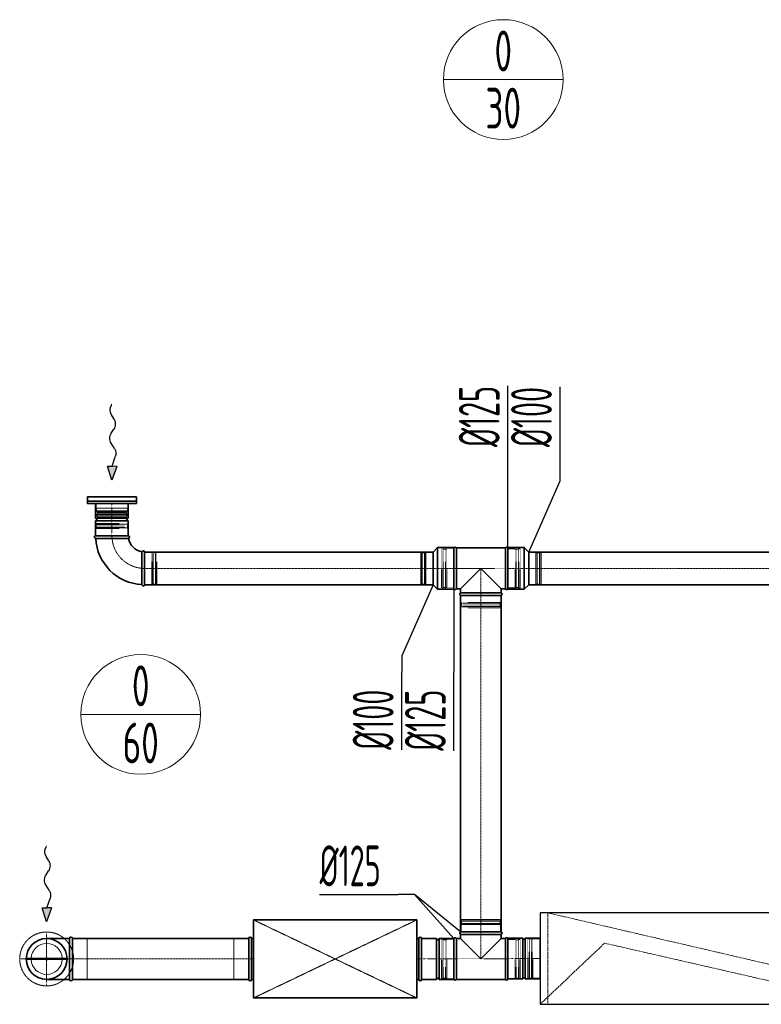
# Model space of a CAD drawing. Header units: millimetres. Extents: x 15940 to 92175, y -24684 to 227664.
# Tile 78 of 132: x 50816 to 53088, y 100414 to 103430. Entities that reach past the tile are written whole.
import ezdxf
from ezdxf.enums import TextEntityAlignment as Align

# ---------------------------------------------------------------- set-up
doc = ezdxf.new("R2010")
doc.units = ezdxf.units.MM
doc.header["$LTSCALE"] = 0.05
for name, pattern in [('ACAD_ISO02W100', [15, 12, -3]), ('ACAD_ISO10W100', [18, 12, -3, 0, -3]), ('phl_thick', [0])]:
    doc.linetypes.add(name, pattern=pattern)
doc.layers.get('0').update_dxf_attribs({"lineweight": 5})
for name, color, linetype, lineweight in [('VZT_05 ETA (ODVOD) - OBRYS', 6, 'Continuous', 35), ('VZT_06 ETA (ODVOD) - OSA', 6, 'ACAD_ISO10W100', 5), ('VZT_08 ETA (ODVOD) - SKRYTÉ', 6, 'ACAD_ISO02W100', 5), ('VZT_21 ZAŘÍZENÍ - OBRYS', 1, 'Continuous', 30), ('VZT_22 ZAŘÍZENÍ - DETAIL', 8, 'Continuous', 5), ('VZT_30 DISTRIBUČNÍ PRVKY - OBRYS', 1, 'Continuous', 35), ('VZT_31 DISTRIBUČNÍ PRVKY - OSA', 8, 'ACAD_ISO10W100', 5), ('VZT_32 DISTRIBUČNÍ PRVKY - DETAIL', 8, 'Continuous', 5), ('VZT_33 DISTRIBUČNÍ PRVKY - SKRYTÉ', 8, 'ACAD_ISO02W100', 5), ('VZT_35 TLUMIČE HLUKU - OBRYS', 1, 'Continuous', 35), ('VZT_36 TLUMIČE HLUKU - OSA', 1, 'ACAD_ISO10W100', 5), ('VZT_37 TLUMIČE HLUKU - DETAIL', 8, 'ACAD_ISO02W100', 5), ('VZT_50 POPIS - OBECNE', 7, 'Continuous', 13), ('VZT_52 POPIS - DISTRIBUCE', 7, 'Continuous', 5), ('VZT_60_KOTY - DIMENZE', 7, 'Continuous', 5)]:
    doc.layers.add(name, color=color, linetype=linetype, lineweight=lineweight)
doc.layers.add('VZT_07 ETA (ODVOD) - NETISK', color=8, linetype='ACAD_ISO02W100', lineweight=5, plot=False)
doc.layers.add('VZT_39 TLUMIČE HLUKU - NETISK', color=8, linetype='ACAD_ISO02W100', lineweight=5, plot=False)
doc.styles.add('EVORA_125', font='isocp.shx', dxfattribs={"width": 0.6, "height": 125})
doc.styles.add('JS', font='isocp.shx', dxfattribs={"width": 0.6, "height": 125})

# ---------------------------------------------------------------- blocks, each defined once
blk = doc.blocks.new('*U42')
at = {"layer": 'VZT_31 DISTRIBUČNÍ PRVKY - OSA', "color": 0, "transparency": 16777216}
for p, q in [((0, 16.5), (0, 82.62)), ((-82.62, 0), (-16.5, 0)), ((16.5, 0), (82.62, 0)), ((0, -82.62), (0, -16.5))]:
    blk.add_line(p, q, dxfattribs=at)
at = {"layer": 'VZT_31 DISTRIBUČNÍ PRVKY - OSA', "color": 0, "linetype": 'Continuous', "transparency": 16777216}
for p, q in [((-8.25, 0), (8.25, 0)), ((0, -8.25), (0, 8.25))]:
    blk.add_line(p, q, dxfattribs=at)

msp = doc.modelspace()

# ---------------------------------------------------------------- linework, layer by layer
at = {"color": 8, "lineweight": 5}
for points in [[(51146.7, 101948.5), (51146.7, 101933.5), (51049.7, 101933.5), (51049.7, 101948.5)], [(51146.7, 101948.5), (51049.7, 101948.5)], [(51050.7, 101925.6), (51098.2, 101925.6)], [(51145.7, 101925.6), (51098.2, 101925.6)], [(51052.6, 101922.9), (51098.2, 101922.9)], [(51054.4, 101907.4), (51053, 101903.5), (51098.2, 101903.5)], [(51053.5, 101907.6), (51098.2, 101907.6)], [(51054.3, 101919.3), (51098.2, 101919.3)], [(51143.7, 101922.9), (51098.2, 101922.9)], [(51142.1, 101919.3), (51098.2, 101919.3)], [(51142.8, 101907.6), (51098.2, 101907.6)], [(51141.9, 101907.4), (51143.3, 101903.5), (51098.2, 101903.5)]]:
    msp.add_lwpolyline(points, dxfattribs=at)
for points in [[(51050.7, 101933.5), (51050.7, 101925.6, 0.291473), (51052.2, 101923.2, 0.291473)], [(51145.7, 101933.5), (51145.7, 101925.6, -0.291473), (51144.1, 101923.2, -0.291473)], [(51046, 101913.6), (51052, 101915, -0.058981), (51052.6, 101915.1), (51098.2, 101915.1)], [(51046, 101913.6), (51051.8, 101912.2, 0.060863), (51052.4, 101912.1), (51098.2, 101912.1)], [(51150.3, 101913.6), (51144.3, 101915, 0.058981), (51143.7, 101915.1), (51098.2, 101915.1)], [(51150.3, 101913.6), (51144.5, 101912.2, -0.060863), (51143.9, 101912.1), (51098.2, 101912.1)]]:
    msp.add_lwpolyline(points, format="xyb", dxfattribs=at)
for centre, radius, start, end in [((51062.5, 101912.9), 10.5, 142.1622, 210.2824), ((51050.4, 101919.8), 3.88, 353.3265, 62.5007), ((51145.9, 101919.8), 3.88, 117.4993, 186.6735), ((51133.8, 101912.9), 10.5, 329.7176, 37.8378)]:
    msp.add_arc(centre, radius, start, end, dxfattribs=at)
at = {"layer": 'VZT_05 ETA (ODVOD) - OBRYS'}
for p, q in [((51048.2, 101948.5), (51148.2, 101948.5)), ((51048.2, 101948.5), (51048.2, 101903)), ((51148.2, 101948.5), (51148.2, 101903)), ((51048.2, 101903), (51148.2, 101903)), ((51048.2, 101895), (51148.2, 101895)), ((51048.2, 101895), (51048.2, 101849.5)), ((51148.2, 101895), (51148.2, 101849.5)), ((51048.2, 101849.5), (51148.2, 101849.5)), ((51048.2, 101849.5), (51148.2, 101849.5)), ((51048.2, 101841.5), (51098.3, 101841.5)), ((52082.1, 101799.6), (52095.6, 101813.1)), ((52095.6, 101813.1), (52095.6, 101686.1)), ((52146.1, 101813.1), (52095.6, 101813.1)), ((52146.1, 101813.1), (52146.1, 101686.1)), ((52146.1, 101687.1), (52146.1, 101812.1)), ((52153.8, 101687.1), (52153.8, 101812.1)), ((52153.8, 101812.1), (52303.5, 101812.1)), ((52303.5, 101687.1), (52303.5, 101812.1)), ((52311.1, 101813.1), (52311.1, 101686.1)), ((52311.1, 101813.1), (52361.6, 101813.1)), ((52311.1, 101812.1), (52311.1, 101687.1)), ((52361.6, 101813.1), (52361.6, 101686.1)), ((52375.1, 101799.6), (52361.6, 101813.1)), ((51198.2, 101799.5), (51198.2, 101699.5)), ((52082.1, 101799.6), (52082.1, 101699.6)), ((52375.1, 101799.6), (52375.1, 101699.6)), ((51190.2, 101699.5), (51190.2, 101749.6)), ((52166.1, 101687.1), (52228.6, 101749.6)), ((52228.6, 101749.6), (52291.1, 101687.1)), ((52082.1, 101699.6), (52095.6, 101686.1)), ((52146.1, 101686.1), (52095.6, 101686.1)), ((52153.8, 101687.1), (52166.1, 101687.1)), ((52166.1, 101674.3), (52166.1, 101687.1)), ((52291.1, 101674.3), (52291.1, 101687.1)), ((52291.1, 101687.1), (52303.5, 101687.1)), ((52311.1, 101686.1), (52361.6, 101686.1)), ((52375.1, 101699.6), (52361.6, 101686.1)), ((52291.1, 101674.3), (52166.1, 101674.3)), ((52291.1, 101666.6), (52166.1, 101666.6)), ((52166.1, 100636.4), (52291.1, 100636.4)), ((52166.1, 100628.7), (52291.1, 100628.7)), ((52166.1, 100628.7), (52166.1, 100615.9)), ((52291.1, 100628.7), (52291.1, 100615.9)), ((52047.1, 100490.9), (52047.1, 100615.9)), ((52092.6, 100615.9), (52047.1, 100615.9)), ((52092.6, 100490.9), (52092.6, 100615.9)), ((52100.6, 100490.9), (52100.6, 100615.9)), ((52146.1, 100615.9), (52100.6, 100615.9)), ((52146.1, 100490.9), (52146.1, 100615.9)), ((52146.1, 100490.9), (52146.1, 100615.9)), ((52153.8, 100615.9), (52153.8, 100490.9)), ((52166.1, 100615.9), (52153.8, 100615.9)), ((52228.6, 100553.4), (52166.1, 100615.9)), ((52291.1, 100615.9), (52228.6, 100553.4)), ((52303.5, 100615.9), (52291.1, 100615.9)), ((52303.5, 100615.9), (52303.5, 100490.9)), ((52311.1, 100617), (52311.1, 100492)), ((52311.1, 100617), (52356.6, 100617)), ((52311.1, 100615.9), (52311.1, 100490.9)), ((52356.6, 100617), (52356.6, 100492)), ((52364.6, 100617), (52364.6, 100492)), ((52364.6, 100617), (52410.1, 100617)), ((52410.1, 100617), (52410.1, 100492)), ((52092.6, 100490.9), (52047.1, 100490.9)), ((52146.1, 100490.9), (52100.6, 100490.9)), ((52303.5, 100490.9), (52153.8, 100490.9)), ((52311.1, 100492), (52356.6, 100492)), ((52364.6, 100492), (52410.1, 100492))]:
    msp.add_line(p, q, dxfattribs=at)
for points in [[(52082.1, 101799.6), (51198.2, 101799.6)], [(53749.3, 101799.6), (52375.1, 101799.6)], [(52082.1, 101699.6), (51198.2, 101699.6)], [(53749.3, 101699.6), (52375.1, 101699.6)], [(52166.1, 100636.4), (52166.1, 101666.6)], [(52291.1, 100636.4), (52291.1, 101666.6)], [(50968.2, 100615.9), (50898.2, 100615.9)], [(50968.2, 100490.9), (50968.2, 100615.9)], [(51517.1, 100615.9), (50977.2, 100615.9)], [(50977.2, 100490.9), (50977.2, 100615.9)], [(50968.2, 100490.9), (50898.2, 100490.9)], [(51517.1, 100490.9), (50977.2, 100490.9)]]:
    msp.add_lwpolyline(points, dxfattribs=at)
for centre, radius, start, end in [((51048.2, 101899), 4, 270, 90), ((51148.2, 101899), 4, 90, 270), ((51048.2, 101845.5), 4, 90, 270), ((51198.2, 101849.5), 150, 183.0572, 266.9428), ((51148.2, 101845.5), 4, 279.1478, 90), ((51198.2, 101849.5), 50, 189.1478, 260.8522), ((51194.2, 101799.5), 4, 0, 170.8522), ((52150, 101810.5), 4.17, 23.4678, 156.5322), ((52307.3, 101810.5), 4.17, 23.4678, 156.5322), ((51194.2, 101699.5), 4, 180, 0), ((52150, 101688.8), 4.17, 203.4678, 336.5322), ((52307.3, 101688.8), 4.17, 203.4678, 336.5322), ((52167.8, 101670.5), 4.17, 113.4678, 246.5322), ((52289.5, 101670.5), 4.17, 293.4678, 66.5322), ((52167.8, 100632.6), 4.17, 113.4678, 246.5322), ((52289.5, 100632.6), 4.17, 293.4678, 66.5322), ((50898.2, 100553.4), 62.5, 90, 270), ((50972.7, 100615.9), 4.5, 0, 180), ((52096.6, 100615.9), 4, 180, 0), ((52150, 100614.2), 4.17, 23.4678, 156.5322), ((52307.3, 100614.2), 4.17, 23.4678, 156.5322), ((52360.6, 100617), 4, 180, 0), ((50972.7, 100490.9), 4.5, 180, 0), ((52096.6, 100490.9), 4, 0, 180), ((52150, 100492.6), 4.17, 203.4678, 336.5322), ((52307.3, 100492.6), 4.17, 203.4678, 336.5322), ((52360.6, 100492), 4, 0, 180)]:
    msp.add_arc(centre, radius, start, end, dxfattribs=at)
for points, knots in [([(51098.3, 101841.5), (51104.7, 101841.5), (51111, 101841.5), (51123, 101841.5), (51128.6, 101841.5), (51138.1, 101841.5), (51141.9, 101841.5), (51147.2, 101841.5), (51148.6, 101841.5), (51148.8, 101841.5), (51148.8, 101841.5), (51148.8, 101841.5)], [78.71119, 78.71119, 78.71119, 78.71119, 97.804615, 97.804615, 117.523893, 117.523893, 137.264303, 137.264303, 156.831737, 156.831737, 157.874915, 157.874915, 157.874915, 157.874915]), ([(51190.2, 101800.1), (51190.2, 101800.1), (51190.2, 101799), (51190.2, 101794.5), (51190.2, 101791), (51190.2, 101782.2), (51190.2, 101776.8), (51190.2, 101764.9), (51190.2, 101758.4), (51190.2, 101751.1), (51190.2, 101750.4), (51190.2, 101749.6)], [157.874915, 157.874915, 157.874915, 157.874915, 176.103874, 176.103874, 195.460379, 195.460379, 215.101284, 215.101284, 234.82164, 234.82164, 237.034743, 237.034743, 237.034743, 237.034743])]:
    msp.add_open_spline(points, degree=3, knots=knots, dxfattribs=at)
at = {"layer": 'VZT_06 ETA (ODVOD) - OSA'}
for points in [[(51098.2, 101948.5), (51098.2, 101849.5)], [(52146.1, 100553.4), (52047.1, 100553.4)], [(52311.1, 100554.5), (52410.1, 100554.5)]]:
    msp.add_lwpolyline(points, dxfattribs=at)
at = {"layer": 'VZT_06 ETA (ODVOD) - OSA', "ltscale": 0.3}
msp.add_lwpolyline([(51198.2, 101749.5), (51198.2, 101749.5, -0.414214), (51098.2, 101849.5), (51098.2, 101849.5)], format="xyb", dxfattribs=at)
at = {"layer": 'VZT_06 ETA (ODVOD) - OSA', "ltscale": 5}
for points in [[(51198.2, 101749.6), (52082.1, 101749.6)], [(52375.1, 101749.6), (53749.3, 101749.6)], [(52228.6, 101666.6), (52228.6, 100636.4)], [(50977.2, 100553.4), (51517.1, 100553.4)]]:
    msp.add_lwpolyline(points, dxfattribs=at)
at = {"layer": 'VZT_06 ETA (ODVOD) - OSA', "ltscale": 0.3}
for points in [[(52146.1, 101749.6), (52082.1, 101749.6)], [(52228.6, 101666.6), (52228.6, 101749.6)], [(52311.1, 101749.6), (52375.1, 101749.6)], [(52228.6, 100636.4), (52228.6, 100553.4)], [(50898.2, 100553.4), (50898.2, 100625.9)], [(50825.7, 100553.4), (50898.2, 100553.4)], [(50898.2, 100553.4), (50977.2, 100553.4)], [(50898.2, 100480.9), (50898.2, 100553.4)]]:
    msp.add_lwpolyline(points, dxfattribs=at)
at = {"layer": 'VZT_07 ETA (ODVOD) - NETISK', "ltscale": 0.4}
for p, q in [((51048.2, 101883), (51148.2, 101883)), ((51048.2, 101882.5), (51048.2, 101883)), ((51048.2, 101882.5), (51148.2, 101882.5)), ((51048.2, 101875.5), (51148.2, 101875.5)), ((51048.2, 101875), (51048.2, 101875.5)), ((51048.2, 101875), (51148.2, 101875)), ((51049.2, 101887.5), (51147.2, 101887.5)), ((51049.2, 101883.5), (51049.2, 101887.5)), ((51049.2, 101883.5), (51147.2, 101883.5)), ((51049.2, 101871.5), (51147.2, 101871.5)), ((51049.2, 101849.5), (51049.2, 101871.5)), ((51050.2, 101883), (51050.2, 101883.5)), ((51050.2, 101875.5), (51050.2, 101882.5)), ((51050.2, 101871.5), (51050.2, 101875)), ((51146.2, 101883), (51146.2, 101883.5)), ((51146.2, 101875.5), (51146.2, 101882.5)), ((51146.2, 101871.5), (51146.2, 101875)), ((51147.2, 101883.5), (51147.2, 101887.5)), ((51147.2, 101849.5), (51147.2, 101871.5)), ((51148.2, 101882.5), (51148.2, 101883)), ((51148.2, 101875), (51148.2, 101875.5)), ((52108.1, 101689.6), (52108.1, 101809.6)), ((52112.1, 101809.6), (52108.1, 101809.6)), ((52112.1, 101689.6), (52112.1, 101809.6)), ((52112.6, 101808.6), (52112.1, 101808.6)), ((52112.6, 101688.6), (52112.6, 101810.6)), ((52113.1, 101810.6), (52112.6, 101810.6)), ((52113.1, 101688.6), (52113.1, 101810.6)), ((52120.1, 101808.6), (52113.1, 101808.6)), ((52120.1, 101688.6), (52120.1, 101810.6)), ((52120.6, 101810.6), (52120.1, 101810.6)), ((52120.6, 101688.6), (52120.6, 101810.6)), ((52124.1, 101808.6), (52120.6, 101808.6)), ((52124.1, 101689.6), (52124.1, 101809.6)), ((52146.1, 101809.6), (52124.1, 101809.6)), ((52333.1, 101809.6), (52311.1, 101809.6)), ((52333.1, 101689.6), (52333.1, 101809.6)), ((52336.6, 101808.6), (52333.1, 101808.6)), ((52336.6, 101688.6), (52336.6, 101810.6)), ((52337.1, 101810.6), (52336.6, 101810.6)), ((52337.1, 101688.6), (52337.1, 101810.6)), ((52344.1, 101808.6), (52337.1, 101808.6)), ((52344.1, 101688.6), (52344.1, 101810.6)), ((52344.6, 101810.6), (52344.1, 101810.6)), ((52344.6, 101688.6), (52344.6, 101810.6)), ((52345.1, 101808.6), (52344.6, 101808.6)), ((52345.1, 101689.6), (52345.1, 101809.6)), ((52349.1, 101809.6), (52345.1, 101809.6)), ((52349.1, 101689.6), (52349.1, 101809.6)), ((51220.2, 101798.5), (51198.2, 101798.5)), ((51220.2, 101700.5), (51220.2, 101798.5)), ((51223.7, 101797.5), (51220.2, 101797.5)), ((51223.7, 101699.5), (51223.7, 101799.5)), ((51224.2, 101799.5), (51223.7, 101799.5)), ((51224.2, 101699.5), (51224.2, 101799.5)), ((51231.2, 101797.5), (51224.2, 101797.5)), ((51231.2, 101699.5), (51231.2, 101799.5)), ((51231.7, 101799.5), (51231.2, 101799.5)), ((51231.7, 101699.5), (51231.7, 101799.5)), ((51232.2, 101797.5), (51231.7, 101797.5)), ((51232.2, 101700.5), (51232.2, 101798.5)), ((51236.2, 101798.5), (51232.2, 101798.5)), ((51236.2, 101700.5), (51236.2, 101798.5)), ((52044.1, 101700.6), (52044.1, 101798.6)), ((52044.1, 101798.6), (52048.1, 101798.6)), ((52048.1, 101700.6), (52048.1, 101798.6)), ((52048.1, 101797.6), (52048.6, 101797.6)), ((52048.6, 101699.6), (52048.6, 101799.6)), ((52048.6, 101799.6), (52049.1, 101799.6)), ((52049.1, 101699.6), (52049.1, 101799.6)), ((52049.1, 101797.6), (52056.1, 101797.6)), ((52056.1, 101699.6), (52056.1, 101799.6)), ((52056.1, 101799.6), (52056.6, 101799.6)), ((52056.6, 101699.6), (52056.6, 101799.6)), ((52056.6, 101797.6), (52060.1, 101797.6)), ((52060.1, 101700.6), (52060.1, 101798.6)), ((52060.1, 101798.6), (52082.1, 101798.6)), ((52397.1, 101798.6), (52375.1, 101798.6)), ((52397.1, 101700.6), (52397.1, 101798.6)), ((52400.6, 101797.6), (52397.1, 101797.6)), ((52400.6, 101699.6), (52400.6, 101799.6)), ((52401.1, 101799.6), (52400.6, 101799.6)), ((52401.1, 101699.6), (52401.1, 101799.6)), ((52408.1, 101797.6), (52401.1, 101797.6)), ((52408.1, 101699.6), (52408.1, 101799.6)), ((52408.6, 101799.6), (52408.1, 101799.6)), ((52408.6, 101699.6), (52408.6, 101799.6)), ((52409.1, 101797.6), (52408.6, 101797.6)), ((52409.1, 101700.6), (52409.1, 101798.6)), ((52413.1, 101798.6), (52409.1, 101798.6)), ((52413.1, 101700.6), (52413.1, 101798.6)), ((51220.2, 101700.5), (51198.2, 101700.5)), ((51223.7, 101701.5), (51220.2, 101701.5)), ((51224.2, 101699.5), (51223.7, 101699.5)), ((51231.2, 101701.5), (51224.2, 101701.5)), ((51231.7, 101699.5), (51231.2, 101699.5)), ((51232.2, 101701.5), (51231.7, 101701.5)), ((51236.2, 101700.5), (51232.2, 101700.5)), ((52044.1, 101700.6), (52048.1, 101700.6)), ((52048.1, 101701.6), (52048.6, 101701.6)), ((52048.6, 101699.6), (52049.1, 101699.6)), ((52049.1, 101701.6), (52056.1, 101701.6)), ((52056.1, 101699.6), (52056.6, 101699.6)), ((52056.6, 101701.6), (52060.1, 101701.6)), ((52060.1, 101700.6), (52082.1, 101700.6)), ((52112.1, 101689.6), (52108.1, 101689.6)), ((52112.6, 101690.6), (52112.1, 101690.6)), ((52113.1, 101688.6), (52112.6, 101688.6)), ((52120.1, 101690.6), (52113.1, 101690.6)), ((52120.6, 101688.6), (52120.1, 101688.6)), ((52124.1, 101690.6), (52120.6, 101690.6)), ((52146.1, 101689.6), (52124.1, 101689.6)), ((52333.1, 101689.6), (52311.1, 101689.6)), ((52336.6, 101690.6), (52333.1, 101690.6)), ((52337.1, 101688.6), (52336.6, 101688.6)), ((52344.1, 101690.6), (52337.1, 101690.6)), ((52344.6, 101688.6), (52344.1, 101688.6)), ((52345.1, 101690.6), (52344.6, 101690.6)), ((52349.1, 101689.6), (52345.1, 101689.6)), ((52397.1, 101700.6), (52375.1, 101700.6)), ((52400.6, 101701.6), (52397.1, 101701.6)), ((52401.1, 101699.6), (52400.6, 101699.6)), ((52408.1, 101701.6), (52401.1, 101701.6)), ((52408.6, 101699.6), (52408.1, 101699.6)), ((52409.1, 101701.6), (52408.6, 101701.6)), ((52413.1, 101700.6), (52409.1, 101700.6)), ((52168.6, 101666.6), (52168.6, 101644.6)), ((52288.6, 101666.6), (52288.6, 101644.6)), ((52289.6, 101641.1), (52167.6, 101641.1)), ((52167.6, 101641.1), (52167.6, 101640.6)), ((52289.6, 101640.6), (52167.6, 101640.6)), ((52289.6, 101633.6), (52167.6, 101633.6)), ((52167.6, 101633.6), (52167.6, 101633.1)), ((52289.6, 101633.1), (52167.6, 101633.1)), ((52288.6, 101644.6), (52168.6, 101644.6)), ((52288.6, 101632.6), (52168.6, 101632.6)), ((52168.6, 101632.6), (52168.6, 101628.6)), ((52288.6, 101628.6), (52168.6, 101628.6)), ((52169.6, 101644.6), (52169.6, 101641.1)), ((52169.6, 101640.6), (52169.6, 101633.6)), ((52169.6, 101633.1), (52169.6, 101632.6)), ((52287.6, 101644.6), (52287.6, 101641.1)), ((52287.6, 101640.6), (52287.6, 101633.6)), ((52287.6, 101633.1), (52287.6, 101632.6)), ((52288.6, 101632.6), (52288.6, 101628.6)), ((52289.6, 101641.1), (52289.6, 101640.6)), ((52289.6, 101633.6), (52289.6, 101633.1)), ((52167.6, 100669.9), (52289.6, 100669.9)), ((52167.6, 100669.4), (52167.6, 100669.9)), ((52167.6, 100669.4), (52289.6, 100669.4)), ((52167.6, 100662.4), (52289.6, 100662.4)), ((52167.6, 100661.9), (52167.6, 100662.4)), ((52167.6, 100661.9), (52289.6, 100661.9)), ((52168.6, 100674.4), (52288.6, 100674.4)), ((52168.6, 100670.4), (52168.6, 100674.4)), ((52168.6, 100670.4), (52288.6, 100670.4)), ((52168.6, 100658.4), (52288.6, 100658.4)), ((52168.6, 100636.4), (52168.6, 100658.4)), ((52169.6, 100669.9), (52169.6, 100670.4)), ((52169.6, 100662.4), (52169.6, 100669.4)), ((52169.6, 100658.4), (52169.6, 100661.9)), ((52287.6, 100669.9), (52287.6, 100670.4)), ((52287.6, 100662.4), (52287.6, 100669.4)), ((52287.6, 100658.4), (52287.6, 100661.9)), ((52288.6, 100670.4), (52288.6, 100674.4)), ((52288.6, 100636.4), (52288.6, 100658.4)), ((52289.6, 100669.4), (52289.6, 100669.9)), ((52289.6, 100661.9), (52289.6, 100662.4)), ((52108.1, 100613.4), (52108.1, 100493.4)), ((52108.1, 100613.4), (52112.1, 100613.4)), ((52112.1, 100613.4), (52112.1, 100493.4)), ((52112.1, 100612.4), (52112.6, 100612.4)), ((52112.6, 100614.4), (52112.6, 100492.4)), ((52112.6, 100614.4), (52113.1, 100614.4)), ((52113.1, 100614.4), (52113.1, 100492.4)), ((52113.1, 100612.4), (52120.1, 100612.4)), ((52120.1, 100614.4), (52120.1, 100492.4)), ((52120.1, 100614.4), (52120.6, 100614.4)), ((52120.6, 100614.4), (52120.6, 100492.4)), ((52120.6, 100612.4), (52124.1, 100612.4)), ((52124.1, 100613.4), (52124.1, 100493.4)), ((52124.1, 100613.4), (52146.1, 100613.4)), ((52311.1, 100613.4), (52333.1, 100613.4)), ((52333.1, 100613.4), (52333.1, 100493.4)), ((52333.1, 100612.4), (52336.6, 100612.4)), ((52336.6, 100614.4), (52336.6, 100492.4)), ((52336.6, 100614.4), (52337.1, 100614.4)), ((52337.1, 100614.4), (52337.1, 100492.4)), ((52337.1, 100612.4), (52344.1, 100612.4)), ((52344.1, 100614.4), (52344.1, 100492.4)), ((52344.1, 100614.4), (52344.6, 100614.4)), ((52344.6, 100614.4), (52344.6, 100492.4)), ((52344.6, 100612.4), (52345.1, 100612.4)), ((52345.1, 100613.4), (52345.1, 100493.4)), ((52345.1, 100613.4), (52349.1, 100613.4)), ((52349.1, 100613.4), (52349.1, 100493.4)), ((52372.1, 100494.5), (52372.1, 100614.5)), ((52376.1, 100614.5), (52372.1, 100614.5)), ((52376.1, 100494.5), (52376.1, 100614.5)), ((52376.6, 100613.5), (52376.1, 100613.5)), ((52376.6, 100493.5), (52376.6, 100615.5)), ((52377.1, 100615.5), (52376.6, 100615.5)), ((52377.1, 100493.5), (52377.1, 100615.5)), ((52384.1, 100613.5), (52377.1, 100613.5)), ((52384.1, 100493.5), (52384.1, 100615.5)), ((52384.6, 100615.5), (52384.1, 100615.5)), ((52384.6, 100493.5), (52384.6, 100615.5)), ((52388.1, 100613.5), (52384.6, 100613.5)), ((52388.1, 100494.5), (52388.1, 100614.5)), ((52410.1, 100614.5), (52388.1, 100614.5)), ((52108.1, 100493.4), (52112.1, 100493.4)), ((52112.1, 100494.4), (52112.6, 100494.4)), ((52112.6, 100492.4), (52113.1, 100492.4)), ((52113.1, 100494.4), (52120.1, 100494.4)), ((52120.1, 100492.4), (52120.6, 100492.4)), ((52120.6, 100494.4), (52124.1, 100494.4)), ((52124.1, 100493.4), (52146.1, 100493.4)), ((52311.1, 100493.4), (52333.1, 100493.4)), ((52333.1, 100494.4), (52336.6, 100494.4)), ((52336.6, 100492.4), (52337.1, 100492.4)), ((52337.1, 100494.4), (52344.1, 100494.4)), ((52344.1, 100492.4), (52344.6, 100492.4)), ((52344.6, 100494.4), (52345.1, 100494.4)), ((52345.1, 100493.4), (52349.1, 100493.4)), ((52376.1, 100494.5), (52372.1, 100494.5)), ((52376.6, 100495.5), (52376.1, 100495.5)), ((52377.1, 100493.5), (52376.6, 100493.5)), ((52384.1, 100495.5), (52377.1, 100495.5)), ((52384.6, 100493.5), (52384.1, 100493.5)), ((52388.1, 100495.5), (52384.6, 100495.5)), ((52410.1, 100494.5), (52388.1, 100494.5))]:
    msp.add_line(p, q, dxfattribs=at)
for points in [[(52146.1, 101749.6), (52311.1, 101749.6)], [(50977.2, 100490.9), (51022.2, 100490.9), (51022.2, 100615.9), (50977.2, 100615.9)], [(52311.1, 100553.4), (52146.1, 100553.4)]]:
    msp.add_lwpolyline(points, dxfattribs=at)
at = {"layer": 'VZT_08 ETA (ODVOD) - SKRYTÉ', "ltscale": 2}
msp.add_arc((50898.2, 100553.4), 62.5, 270, 90, dxfattribs=at)
at = {"layer": 'VZT_21 ZAŘÍZENÍ - OBRYS'}
msp.add_lwpolyline([(52410.1, 100414.5), (53910.1, 100414.5), (53910.1, 100694.5), (52410.1, 100694.5)], close=True, dxfattribs=at)
at = {"layer": 'VZT_22 ZAŘÍZENÍ - DETAIL', "linetype": 'ACAD_ISO02W100', "lineweight": 5, "ltscale": 10}
for points in [[(52434.1, 100694.5), (52434.1, 100414.5)], [(53446.4, 100694.5), (53251.7, 100504.4), (52434.1, 100694.5)], [(52410.1, 100414.5), (52607.6, 100601.7), (53425.8, 100414.5)]]:
    msp.add_lwpolyline(points, dxfattribs=at)
at = {"layer": 'VZT_30 DISTRIBUČNÍ PRVKY - OBRYS'}
msp.add_lwpolyline([(51173.2, 101968.5), (51023.2, 101968.5), (51023.2, 101948.5), (51173.2, 101948.5)], close=True, dxfattribs=at)
msp.add_lwpolyline([(51023.2, 101955.2), (51173.2, 101955.2)], dxfattribs=at)
msp.add_circle((50898.2, 100553.4), 62.5, dxfattribs=at)
at = {"layer": 'VZT_32 DISTRIBUČNÍ PRVKY - DETAIL'}
for points in [[(50835.7, 100555.4), (50894.7, 100555.4)], [(50835.7, 100551.4), (50894.7, 100551.4)], [(50901.6, 100555.4), (50960.6, 100555.4)], [(50901.6, 100551.4), (50960.6, 100551.4)]]:
    msp.add_lwpolyline(points, dxfattribs=at)
for radius in [4, 2]:
    msp.add_circle((50898.2, 100553.4), radius, dxfattribs=at)
for start, end in [(2.4132, 177.5868), (182.4132, 357.5868)]:
    msp.add_arc((50898.2, 100553.4), 47.5, start, end, dxfattribs=at)
at = {"layer": 'VZT_33 DISTRIBUČNÍ PRVKY - SKRYTÉ'}
msp.add_circle((50898.2, 100553.4), 82.5, dxfattribs=at)
at = {"layer": 'VZT_35 TLUMIČE HLUKU - OBRYS'}
for p, q in [((51517.1, 100490.9), (51517.1, 100615.9)), ((52047.1, 100490.9), (52047.1, 100615.9))]:
    msp.add_line(p, q, dxfattribs=at)
msp.add_lwpolyline([(51532.1, 100672.9), (52032.1, 100672.9), (52032.1, 100433.9), (51532.1, 100433.9)], close=True, dxfattribs=at)
for points in [[(51526.1, 100490.9), (51526.1, 100615.9)], [(51526.1, 100615.9), (51532.1, 100615.9)], [(52038.1, 100615.9), (52032.1, 100615.9)], [(52038.1, 100490.9), (52038.1, 100615.9)], [(51526.1, 100490.9), (51532.1, 100490.9)], [(52038.1, 100490.9), (52032.1, 100490.9)]]:
    msp.add_lwpolyline(points, dxfattribs=at)
for centre, start, end in [((51521.6, 100615.9), 0, 180), ((52042.6, 100615.9), 0, 180), ((51521.6, 100490.9), 180, 0), ((52042.6, 100490.9), 180, 0)]:
    msp.add_arc(centre, 4.5, start, end, dxfattribs=at)
at = {"layer": 'VZT_36 TLUMIČE HLUKU - OSA', "ltscale": 5}
for points in [[(51517.1, 100553.4), (51532.1, 100553.4)], [(52047.1, 100553.4), (52032.1, 100553.4)]]:
    msp.add_lwpolyline(points, dxfattribs=at)
at = {"layer": 'VZT_37 TLUMIČE HLUKU - DETAIL', "lineweight": 5}
for points in [[(51532.1, 100672.9), (52032.1, 100433.9)], [(52032.1, 100672.9), (51532.1, 100433.9)]]:
    msp.add_lwpolyline(points, dxfattribs=at)
at = {"layer": 'VZT_39 TLUMIČE HLUKU - NETISK', "ltscale": 2}
for points in [[(51517.1, 100490.9), (51472.1, 100490.9), (51472.1, 100615.9), (51517.1, 100615.9)], [(52047.1, 100490.9), (52092.1, 100490.9), (52092.1, 100615.9), (52047.1, 100615.9)]]:
    msp.add_lwpolyline(points, dxfattribs=at)
at = {"layer": 'VZT_50 POPIS - OBECNE'}
for p, q in [((51096.3, 102249.8), (51098.2, 102252.9)), ((50896.3, 100897.2), (50898.2, 100900.3))]:
    msp.add_line(p, q, dxfattribs=at)
at = {"layer": 'VZT_50 POPIS - OBECNE', "color": 0, "lineweight": -2}
for p, q in [((51104.6, 102206.7), (51096.4, 102219.6)), ((51096.2, 102163.8), (51104.2, 102175.7)), ((51106.2, 102116.3), (51095.8, 102132.8)), ((51098.7, 102062.2), (51108.5, 102090.9)), ((51098.2, 102019.2), (51084.8, 102062.4)), ((51084.8, 102062.4), (51098.7, 102062.2)), ((51112.7, 102062), (51098.2, 102019.2)), ((51112.7, 102062), (51098.7, 102062.2)), ((50904.6, 100854.1), (50896.4, 100867.1)), ((50896.2, 100811.2), (50904.2, 100823.1)), ((50906.2, 100763.7), (50895.8, 100780.2)), ((50898.7, 100709.7), (50908.5, 100738.3)), ((50898.2, 100666.7), (50884.8, 100709.8)), ((50884.8, 100709.8), (50898.7, 100709.7)), ((50912.7, 100709.5), (50898.2, 100666.7)), ((50912.7, 100709.5), (50898.7, 100709.7))]:
    msp.add_line(p, q, dxfattribs=at)
at = {"layer": 'VZT_50 POPIS - OBECNE', "color": 0, "lineweight": -2, "extrusion": (0, 0, -1)}
for centre, start_param, end_param in [((51106, 102235), 0.766537, 2.320574), ((51095.1, 102191.3), 3.908129, 5.516649), ((51105.3, 102148.2), 0.766537, 2.375056), ((51096.7, 102100.9), 3.908129, 5.191299), ((50905.9, 100882.4), 0.766537, 2.320574), ((50895.1, 100838.7), 3.908129, 5.516649), ((50905.3, 100795.6), 0.766537, 2.375056), ((50896.7, 100748.4), 3.908129, 5.191299)]:
    msp.add_ellipse(centre, major_axis=(-0.3, -21.5), ratio=0.625, start_param=start_param, end_param=end_param, dxfattribs=at)
at = {"layer": 'VZT_50 POPIS - OBECNE', "color": 0, "lineweight": -2}
for points in [[(51112.7, 102062), (51084.8, 102062.4), (51098.2, 102019.2)], [(50912.7, 100709.5), (50884.8, 100709.8), (50898.2, 100666.7)]]:
    msp.add_solid(points, dxfattribs=at)
at = {"layer": 'VZT_52 POPIS - DISTRIBUCE'}
for p, q in [((52480.5, 103246.6), (52113.7, 103246.6)), ((51369.8, 101302.4), (51003, 101302.4))]:
    msp.add_line(p, q, dxfattribs=at)
for centre in [(52297.1, 103246.6), (51186.4, 101302.4)]:
    msp.add_circle(centre, 183.4, dxfattribs=at)
at = {"layer": 'VZT_60_KOTY - DIMENZE', "linetype": 'ByBlock', "lineweight": -2}
for p, q in [((52311.1, 102017.8), (52311.1, 102067.8)), ((52471.1, 102017.8), (52471.1, 102067.8)), ((51986.1, 101481.5), (51986.1, 101431.5)), ((52146.1, 101481.5), (52146.1, 101431.5)), ((52025.2, 100751), (51975.2, 100751))]:
    msp.add_line(p, q, dxfattribs=at)
for points in [[(52311.1, 102067.8), (52311.1, 102308.4)], [(52471.1, 102067.8), (52471.1, 102305.3)], [(52311.1, 101813.1), (52311.1, 102017.8)], [(52375.1, 101799.6), (52471.1, 102017.8)], [(52082.2, 101699.6), (51986.1, 101481.5)], [(52146.1, 101686.1), (52146.1, 101481.5)], [(51986.1, 101193.9), (51986.1, 101431.5)], [(52146.1, 101190.9), (52146.1, 101431.5)], [(51734.5, 100751), (51975.2, 100751)], [(52146.1, 100615.9), (52025.2, 100751)], [(52166.1, 100636.4), (52025.2, 100751)]]:
    msp.add_lwpolyline(points, dxfattribs=at)

# ---------------------------------------------------------------- block references
at = {"layer": 'VZT_31 DISTRIBUČNÍ PRVKY - OSA'}
msp.add_blockref('*U42', (50898.2, 100553.4), dxfattribs=at)

# ---------------------------------------------------------------- texts
at = {"layer": 'VZT_52 POPIS - DISTRIBUCE', "ltscale": 50, "style": 'JS', "width": 0.7}
for s, p in [('0', (52297.1, 103334.1)), ('30', (52297.1, 103159.1)), ('0', (51186.4, 101389.9)), ('60', (51186.4, 101214.9))]:
    msp.add_text(s, height=125, dxfattribs=at).set_placement(p, align=Align.MIDDLE_CENTER)
at = {"layer": 'VZT_60_KOTY - DIMENZE', "linetype": 'phl_thick', "char_height": 125, "rotation": 90, "style": 'EVORA_125'}
for s, insert, attachment_point in [('%%C125', (52161.1, 102308.4), 3), ('%%C100', (52321.1, 102305.3), 3), ('%%C100', (51836.1, 101193.9), 1), ('%%C125', (51996.1, 101190.9), 1)]:
    msp.add_mtext(s, dxfattribs=dict(at, insert=insert, attachment_point=attachment_point))
at = {"layer": 'VZT_60_KOTY - DIMENZE', "linetype": 'phl_thick', "insert": (51734.5, 100901), "char_height": 125, "attachment_point": 1, "style": 'EVORA_125'}
msp.add_mtext('%%C125', dxfattribs=at)

doc.saveas('drawing.dxf')
